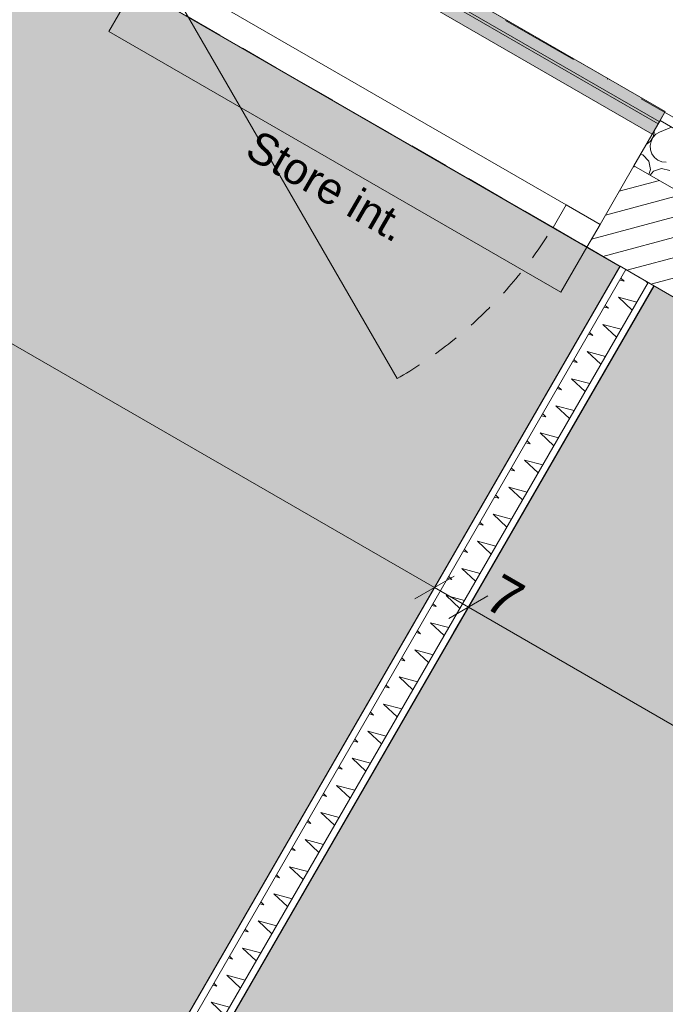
# Model space of a CAD drawing. Header units: millimetres. Extents: x -95266 to 45774, y -33242 to 22435.
# Tile 74 of 88: x -64212 to -62975, y 12641 to 14528. Entities that reach past the tile are written whole.
import ezdxf
from ezdxf.enums import TextEntityAlignment as Align

# ---------------------------------------------------------------- set-up
doc = ezdxf.new("R2010")
doc.units = ezdxf.units.MM
doc.header["$MEASUREMENT"] = 0
for name, pattern in [('! FIN Pointille', [87.5, 50, -37.5]), ('! URB Limite propriété', [300, 150, -75, 0, -75]), ('Tirets petits', [125, 75, -50])]:
    doc.linetypes.add(name, pattern=pattern)
for name, color, linetype in [('01-STR_Dalles.ARCHI', 7, 'Continuous'), ('01-STR_Murs extérieurs.ARCHI', 7, 'Continuous'), ('02-CCO_Serrurerie.ARCHI', 7, 'Continuous'), ('03-SURFACE _ Utile.ARCHI', 7, 'Continuous'), ('04-SOE_Cloisons .ARCHI', 7, 'Continuous'), ('04-SOE_Faux Plafond.ARCHI', 7, 'Continuous'), ('04-SOE_Revetement de sol.ARCHI', 7, 'Continuous'), ('05-INF _ COTATIONS.ARCHI', 7, 'Continuous'), ('06-REP _ EQUIP MOBI _ marché.ARCHI', 7, 'Continuous'), ('Fenêtres Archicad', 7, 'Continuous'), ('Marques de fenêtre Archicad', 7, 'Continuous'), ('Marques de Zone Archicad', 7, 'Continuous'), ('Nouveau_07-VRD_Terrain EDL_Parcelle.ARCHI', 7, 'Continuous')]:
    doc.layers.add(name, color=color, linetype=linetype)
doc.styles.add('STYLE_GENERE_1', font='arial.ttf')
doc.styles.add('STYLE_GENERE_2', font='arial.ttf')
doc.dimstyles.new('STYLE_GENERE__1', dxfattribs={"dimtxt": 75, "dimasz": 57, "dimexe": 0.18, "dimexo": 50, "dimgap": 0, "dimtad": 1, "dimlfac": 0.001, "dimzin": 0, "dimdsep": 46, "dimtxsty": 'STYLE_GENERE_1', "dimblk": 'ARROWHEAD_2', "dimblk1": 'ARROWHEAD_2', "dimblk2": 'ARROWHEAD_2', "dimcen": 0.09, "dimclrd": 256, "dimclre": 256, "dimclrt": 256, "dimazin": 0, "dimtfac": 1, "dimtdec": 4, "dimtmove": 0, "dimatfit": 3, "dimfxl": 0, "dimtolj": 1, "dimtzin": 0, "dimarcsym": 0})

# ---------------------------------------------------------------- blocks, each defined once
blk = doc.blocks.new('Dalle_1_2', base_point=(-76490.4, 21808.4))
at = {"layer": '01-STR_Dalles.ARCHI', "color": 7, "linetype": 'Continuous', "lineweight": 5, "flags": 128}
blk.add_lwpolyline([(-76490.4, 21808.4), (-87291.7, 4437.9), (-82006.1, 1387.3), (-82425.9, 539.4), (-77581.8, -2296.9), (-72433.7, 6489), (-56478, -2855), (-54056.4, -4268.9), (-54717.7, -5397.6), (-55839.4, -4740.4), (-56513, -5890.1), (-48741.5, -10399.6), (-47429.1, -8161.6), (-44547, -9851.7), (-45759.6, -11920.3), (-44179.8, -12831.6), (-42533.9, -10035.9), (-41442, -10665.3), (-36023.4, -1555.2)], close=True, dxfattribs=at)
blk = doc.blocks.new('Bureau nomade individuel SA Ti__22_2', base_point=(-63600.3, 10991.5))
at = {"layer": '03-SURFACE _ Utile.ARCHI', "linetype": 'Continuous', "lineweight": 0, "true_color": 0xdeedec}
blk.add_hatch(color=254, dxfattribs=at).paths.add_polyline_path([(-60024.4, 12301.7), (-62997.1, 14018), (-65381.5, 9888.2), (-65662.9, 10050.6), (-66256.2, 9033.9), (-63042.5, 7150.9)])
at = {"layer": 'Marques de Zone Archicad', "color": 7, "lineweight": 5}
for tag, height, style, p in [('ROOM_NAME', 125, 'STYLE_GENERE_2', (-63640.4, 11893.4)), ('measuredAreaCode', 100, 'STYLE_GENERE_1', (-64052.9, 11184.6)), ('DUMMY_862', 100, 'STYLE_GENERE_1', (-64151.2, 11014.5)), ('DUMMY_863', 100, 'STYLE_GENERE_1', (-63880.5, 10858.3)), ('DUMMY_864', 100, 'STYLE_GENERE_1', (-64249.4, 10844.4)), ('titleZoneLevel', 100, 'STYLE_GENERE_1', (-64347.6, 10674.3)), ('DUMMY_865', 100, 'STYLE_GENERE_1', (-63912.7, 10650)), ('DUMMY_861', 125, 'STYLE_GENERE_2', (-61371.9, 10612.2))]:
    blk.add_attdef(tag, text='', height=height, rotation=329.9997, dxfattribs=dict(at, style=style)).set_placement(p, align=Align.TOP_LEFT)
blk = doc.blocks.new('Info__23_2', base_point=(-67337.4, 12996.5))
at = {"layer": '03-SURFACE _ Utile.ARCHI', "linetype": 'Continuous', "lineweight": 0, "true_color": 0xffe48a}
blk.add_hatch(color=41, dxfattribs=at).paths.add_polyline_path([(-70895.2, 11725.7), (-68055.6, 10061.9), (-67417.2, 11150.1), (-66277.7, 10497.4), (-65973.6, 11024.1), (-65624.6, 10822.6), (-65102.6, 10521.2), (-63062.3, 14055.1), (-67424.2, 16574.4), (-69604.8, 12852.9), (-70074.5, 13126.3)])
at = {"layer": 'Marques de Zone Archicad', "color": 7, "lineweight": 5}
for tag, height, style, p in [('ROOM_NAME', 125, 'STYLE_GENERE_2', (-67524.8, 13643.2)), ('DUMMY_861', 125, 'STYLE_GENERE_2', (-67252.8, 13514.7)), ('measuredAreaCode', 100, 'STYLE_GENERE_1', (-67642.7, 13444.8)), ('DUMMY_862', 100, 'STYLE_GENERE_1', (-67740.9, 13274.6)), ('DUMMY_864', 100, 'STYLE_GENERE_1', (-67839.1, 13104.5)), ('DUMMY_863', 100, 'STYLE_GENERE_1', (-67470.3, 13118.4)), ('titleZoneLevel', 100, 'STYLE_GENERE_1', (-67937.4, 12934.4)), ('DUMMY_865', 100, 'STYLE_GENERE_1', (-67502.5, 12910.2))]:
    blk.add_attdef(tag, text='', height=height, rotation=329.9997, dxfattribs=dict(at, style=style)).set_placement(p, align=Align.TOP_LEFT)
blk = doc.blocks.new('Dalle_8_2', base_point=(-87291.7, 4437.9))
at = {"layer": '04-SOE_Faux Plafond.ARCHI', "color": 252, "linetype": 'Tirets petits', "lineweight": 5, "flags": 128}
blk.add_lwpolyline([(-87291.7, 4437.9), (-76490.4, 21808.4), (-36023.4, -1555.2), (-39411.7, -7251.8), (-41500.3, -6028), (-43890.9, -4627.3), (-44756.4, -6104.4), (-53251, -1126.9), (-52156.1, 745.7), (-53422.7, 1487.9), (-53460.6, 1423.2), (-53841, 1646.1), (-57988.5, 4076.8), (-57988.2, 4077.3), (-63007.5, 7016.8), (-62958, 7101.4), (-66320.9, 9071.9), (-66373.3, 8982.4), (-70933.1, 11661), (-70035.8, 13192.4), (-72449.2, 14601.8), (-72270.4, 14906.9), (-74211.7, 16044.4), (-75399.8, 14016.8), (-76572.4, 14703.9), (-78078.4, 12133.6), (-80174.3, 8556.8), (-78961.8, 7856.7), (-78041.3, 9427.6), (-72585.2, 6230.6), (-77581.8, -2296.9), (-82427.2, 536.8), (-82006.1, 1387.3)], close=True, dxfattribs=at)
blk = doc.blocks.new('Dalle_16_2', base_point=(-87291.7, 4437.9))
at = {"layer": '04-SOE_Revetement de sol.ARCHI', "color": 7, "linetype": 'Continuous', "lineweight": 5, "flags": 128}
blk.add_lwpolyline([(-87291.7, 4437.9), (-76490.4, 21808.4), (-50739, 6940.8)], dxfattribs=at)
blk = doc.blocks.new('*X311')
at = {"layer": '01-STR_Murs extérieurs.ARCHI', "color": 7, "linetype": 'Continuous', "lineweight": 5}
for p, q in [((-62963.8, 14322.1), (-62986.3, 14312.5)), ((-62999.2, 14302.3), (-62996.8, 14310.3)), ((-62993.3, 14308.3), (-62999, 14302.2)), ((-62996.8, 14310.3), (-62996.7, 14315.1)), ((-62986.3, 14312.5), (-62993.3, 14308.3)), ((-63011.8, 14289), (-63009.9, 14289.9)), ((-63009.9, 14289.9), (-63003.7, 14295.4)), ((-63002.8, 14294.8), (-63004.4, 14286.7)), ((-63004.4, 14286.7), (-63003.8, 14278.5)), ((-63003.7, 14295.4), (-62999.2, 14302.3)), ((-62999, 14302.2), (-63002.8, 14294.8)), ((-63018.5, 14268.8), (-63022.8, 14269.9)), ((-63007, 14257), (-63018.5, 14268.8)), ((-63003.8, 14278.5), (-63000.9, 14270.7)), ((-63000.9, 14270.7), (-62996, 14264)), ((-63003.5, 14241), (-63007, 14257)), ((-62996, 14264), (-62989.5, 14259)), ((-62989.5, 14259), (-62981.8, 14255.8)), ((-62981.8, 14255.8), (-62973.6, 14255)), ((-63006.8, 14231.5), (-63003.5, 14241)), ((-62998, 14237.8), (-63004.6, 14230.2)), ((-62982.4, 14242.8), (-62998, 14237.8)), ((-62966.5, 14238.8), (-62982.4, 14242.8))]:
    blk.add_line(p, q, dxfattribs=at)
blk = doc.blocks.new('Fenêtre 27')
at = {"layer": 'Fenêtres Archicad', "color": 8, "linetype": 'Continuous', "lineweight": 5}
blk.add_line((425, -25), (-311.1, 400), dxfattribs=at)
at = {"layer": 'Fenêtres Archicad', "color": 7, "linetype": 'Continuous', "lineweight": 5}
for p, q in [((-500, 0), (500, 0)), ((-500, 0), (-425, 0)), ((-500, 0), (-500, -50)), ((-500, 0), (-500, -50)), ((-425, 0), (-425, -50)), ((-425, 0), (425, 0)), ((425, -50), (425, 0)), ((425, 0), (500, 0)), ((500, 0), (500, -50)), ((500, 0), (500, -50)), ((-425, -50), (-500, -50)), ((-500, -50), (-500, -180)), ((425, -50), (-425, -50)), ((500, -50), (425, -50)), ((500, -50), (500, -180)), ((-500, -180), (-500, -280)), ((500, -180), (500, -280)), ((-500, -280), (-500, -300)), ((500, -280), (500, -300)), ((-500, -300), (500, -300))]:
    blk.add_line(p, q, dxfattribs=at)
at = {"layer": 'Fenêtres Archicad', "color": 8, "linetype": '! FIN Pointille', "lineweight": 5}
blk.add_arc((425, -25), 850, 150, 180, dxfattribs=at)
blk = doc.blocks.new('Marque fenêtre 27')
at = {"layer": 'Marques de fenêtre Archicad', "color": 7, "lineweight": 5, "style": 'STYLE_GENERE_1'}
for tag, p in [('strCust1Value', (-164.7, -419.4)), ('DUMMY_233', (-164.7, -405.7))]:
    blk.add_attdef(tag, text='', height=60, dxfattribs=at).set_placement(p, align=Align.TOP_LEFT)
blk = doc.blocks.new('Mur_80_2', base_point=(-76490.4, 21808.4))
at = {"layer": '01-STR_Murs extérieurs.ARCHI', "linetype": 'Continuous', "lineweight": 0, "true_color": 0x000000}
h = blk.add_hatch(dxfattribs=at)
h.set_pattern_fill('Hachure_simple_0002', color=18, style=0, pattern_type=2)
h.set_pattern_definition([(195.00011, (0, 0), (-9.705784, 36.2222), [])])
h.paths.add_polyline_path([(-63125.5, 14092.1), (-61653.4, 13242.3), (-61563.4, 13398.1), (-63035.5, 14248)])
at = {"layer": '01-STR_Murs extérieurs.ARCHI', "color": 7, "linetype": 'Continuous', "lineweight": 5}
for p, q in [((-62985.5, 14334.6), (-62975.5, 14351.9)), ((-63035.5, 14248), (-62985.5, 14334.6)), ((-61513.4, 13484.7), (-62985.5, 14334.6)), ((-63100.5, 14135.4), (-63035.5, 14248)), ((-61563.4, 13398.1), (-63035.5, 14248)), ((-63125.5, 14092.1), (-63100.5, 14135.4))]:
    blk.add_line(p, q, dxfattribs=at)
at = {"layer": '01-STR_Murs extérieurs.ARCHI', "color": 7, "linetype": 'Continuous', "lineweight": 5, "flags": 128}
blk.add_lwpolyline([(-63125.5, 14092.1), (-61653.4, 13242.3)], dxfattribs=at)
at = {"layer": '01-STR_Murs extérieurs.ARCHI', "color": 7, "lineweight": 5}
blk.add_blockref('*X311', (0, 0), dxfattribs=at)
at = {"layer": 'Fenêtres Archicad', "color": 7, "linetype": 'Continuous', "lineweight": 5, "zscale": 1000, "rotation": 150.0001099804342}
blk.add_blockref('Fenêtre 27', (-63558.5, 14342.1), dxfattribs=at)
at = {"layer": 'Marques de fenêtre Archicad', "color": 8, "lineweight": 5}
ref = blk.add_blockref('Marque fenêtre 27', (-63408.5, 14601.9), dxfattribs=dict(at, rotation=330.0001099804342))
ref.add_attrib('strCust1Value', 'Store int.', dxfattribs={"color": 7, "lineweight": 5, "height": 60, "rotation": 330.0001, "style": 'STYLE_GENERE_1'}).set_placement((-63753.9, 14319.2), align=Align.TOP_LEFT)
blk = doc.blocks.new('*X493')
at = {"layer": '04-SOE_Cloisons .ARCHI', "color": 7, "linetype": 'Continuous', "lineweight": 5}
for p, q in [((-63054.5, 14026.8), (-63062.4, 14028.9)), ((-63060.4, 14032.3), (-63054.5, 14026.8)), ((-63013.5, 14027.5), (-63009.1, 14023.3)), ((-63030.3, 13986.5), (-63065.3, 13995.9)), ((-63065.3, 13995.9), (-63039.1, 13971.4)), ((-63084.5, 13974.8), (-63092.4, 13976.9)), ((-63090.4, 13980.4), (-63084.5, 13974.8)), ((-63060.3, 13934.6), (-63095.3, 13944)), ((-63095.3, 13944), (-63069.1, 13919.4)), ((-63120.4, 13928.4), (-63114.5, 13922.9)), ((-63114.5, 13922.9), (-63122.4, 13925)), ((-63090.3, 13882.6), (-63125.3, 13892)), ((-63125.3, 13892), (-63099.1, 13867.5)), ((-63144.5, 13870.9), (-63152.4, 13873)), ((-63150.4, 13876.5), (-63144.5, 13870.9)), ((-63120.3, 13830.7), (-63155.3, 13840)), ((-63155.3, 13840), (-63129.1, 13815.5)), ((-63174.5, 13818.9), (-63182.4, 13821.1)), ((-63180.4, 13824.5), (-63174.5, 13818.9)), ((-63150.3, 13778.7), (-63185.3, 13788.1)), ((-63185.3, 13788.1), (-63159.1, 13763.5)), ((-63204.5, 13767), (-63212.4, 13769.1)), ((-63210.4, 13772.5), (-63204.5, 13767)), ((-63240.4, 13720.6), (-63234.5, 13715)), ((-63180.3, 13726.7), (-63215.3, 13736.1)), ((-63215.3, 13736.1), (-63189.1, 13711.6)), ((-63234.5, 13715), (-63242.4, 13717.1)), ((-63210.3, 13674.8), (-63245.3, 13684.1)), ((-63245.3, 13684.1), (-63219.1, 13659.6)), ((-63264.5, 13663.1), (-63272.4, 13665.2)), ((-63270.4, 13668.6), (-63264.5, 13663.1)), ((-63240.3, 13622.8), (-63275.3, 13632.2)), ((-63275.3, 13632.2), (-63249.1, 13607.7)), ((-63294.5, 13611.1), (-63302.4, 13613.2)), ((-63300.4, 13616.7), (-63294.5, 13611.1)), ((-63270.3, 13570.8), (-63305.3, 13580.2)), ((-63305.3, 13580.2), (-63279.1, 13555.7)), ((-63324.5, 13559.1), (-63332.4, 13561.3)), ((-63330.4, 13564.7), (-63324.5, 13559.1)), ((-63360.4, 13512.7), (-63354.5, 13507.2)), ((-63300.3, 13518.9), (-63335.3, 13528.3)), ((-63335.3, 13528.3), (-63309.1, 13503.7)), ((-63354.5, 13507.2), (-63362.4, 13509.3)), ((-63330.3, 13466.9), (-63365.3, 13476.3)), ((-63365.3, 13476.3), (-63339.1, 13451.8)), ((-63384.5, 13455.2), (-63392.4, 13457.3)), ((-63390.4, 13460.8), (-63384.5, 13455.2)), ((-63360.3, 13415), (-63395.3, 13424.3)), ((-63395.3, 13424.3), (-63369.1, 13399.8)), ((-63414.5, 13403.2), (-63422.4, 13405.4)), ((-63420.4, 13408.8), (-63414.5, 13403.2)), ((-63390.3, 13363), (-63425.3, 13372.4)), ((-63425.3, 13372.4), (-63399.1, 13347.8)), ((-63444.5, 13351.3), (-63452.4, 13353.4)), ((-63450.4, 13356.8), (-63444.5, 13351.3)), ((-63480.4, 13304.9), (-63474.5, 13299.3)), ((-63420.3, 13311), (-63455.3, 13320.4)), ((-63455.3, 13320.4), (-63429.1, 13295.9)), ((-63474.5, 13299.3), (-63482.4, 13301.4)), ((-63450.3, 13259.1), (-63485.3, 13268.5)), ((-63485.3, 13268.5), (-63459.1, 13243.9)), ((-63504.5, 13247.4), (-63512.4, 13249.5)), ((-63510.4, 13252.9), (-63504.5, 13247.4)), ((-63480.3, 13207.1), (-63515.3, 13216.5)), ((-63515.3, 13216.5), (-63489.1, 13192)), ((-63534.5, 13195.4), (-63542.4, 13197.5)), ((-63540.4, 13201), (-63534.5, 13195.4)), ((-63510.3, 13155.2), (-63545.3, 13164.5)), ((-63545.3, 13164.5), (-63519.1, 13140)), ((-63564.5, 13143.4), (-63572.4, 13145.6)), ((-63570.4, 13149), (-63564.5, 13143.4)), ((-63600.4, 13097), (-63594.5, 13091.5)), ((-63540.3, 13103.2), (-63575.3, 13112.6)), ((-63575.3, 13112.6), (-63549.1, 13088)), ((-63594.5, 13091.5), (-63602.4, 13093.6)), ((-63570.3, 13051.2), (-63605.3, 13060.6)), ((-63605.3, 13060.6), (-63579.1, 13036.1)), ((-63624.5, 13039.5), (-63632.4, 13041.6)), ((-63630.4, 13045.1), (-63624.5, 13039.5)), ((-63600.3, 12999.3), (-63635.3, 13008.6)), ((-63635.3, 13008.6), (-63609.1, 12984.1)), ((-63654.5, 12987.6), (-63662.4, 12989.7)), ((-63660.4, 12993.1), (-63654.5, 12987.6)), ((-63630.3, 12947.3), (-63665.3, 12956.7)), ((-63665.3, 12956.7), (-63639.1, 12932.2)), ((-63684.5, 12935.6), (-63692.4, 12937.7)), ((-63690.4, 12941.2), (-63684.5, 12935.6)), ((-63720.4, 12889.2), (-63714.5, 12883.6)), ((-63660.3, 12895.4), (-63695.3, 12904.7)), ((-63695.3, 12904.7), (-63669.1, 12880.2)), ((-63714.5, 12883.6), (-63722.4, 12885.8)), ((-63690.3, 12843.4), (-63725.3, 12852.8)), ((-63725.3, 12852.8), (-63699.1, 12828.2)), ((-63744.5, 12831.7), (-63752.4, 12833.8)), ((-63750.4, 12837.2), (-63744.5, 12831.7)), ((-63720.3, 12791.4), (-63755.3, 12800.8)), ((-63755.3, 12800.8), (-63729.1, 12776.3)), ((-63774.5, 12779.7), (-63782.4, 12781.8)), ((-63780.4, 12785.3), (-63774.5, 12779.7)), ((-63750.3, 12739.5), (-63785.3, 12748.8)), ((-63785.3, 12748.8), (-63759.1, 12724.3)), ((-63804.5, 12727.7), (-63812.4, 12729.9)), ((-63810.4, 12733.3), (-63804.5, 12727.7)), ((-63840.4, 12681.4), (-63834.5, 12675.8)), ((-63780.3, 12687.5), (-63815.3, 12696.9)), ((-63815.3, 12696.9), (-63789.1, 12672.3)), ((-63834.5, 12675.8), (-63842.4, 12677.9)), ((-63810.3, 12635.5), (-63845.3, 12644.9)), ((-63845.3, 12644.9), (-63819.1, 12620.4))]:
    blk.add_line(p, q, dxfattribs=at)
blk = doc.blocks.new('Mur_160_2', base_point=(-65446.5, 9925.7))
at = {"layer": '04-SOE_Cloisons .ARCHI', "color": 7, "linetype": 'Continuous', "lineweight": 5}
for p, q in [((-63050.8, 14049), (-65404.2, 9972.8)), ((-63008.4, 14024.5), (-65386.3, 9905.9))]:
    blk.add_line(p, q, dxfattribs=at)
at = {"layer": '04-SOE_Cloisons .ARCHI', "color": 7, "linetype": 'Continuous', "lineweight": 5, "flags": 128}
for points in [[(-63062.1, 14055.5), (-65102.7, 10521)], [(-63062.1, 14055.5), (-63050.8, 14049)], [(-63050.8, 14049), (-63008.4, 14024.5)], [(-63008.4, 14024.5), (-62997.1, 14018)], [(-65381.5, 9888.2), (-62997.1, 14018)]]:
    blk.add_lwpolyline(points, dxfattribs=at)
at = {"layer": '04-SOE_Cloisons .ARCHI', "color": 7, "lineweight": 5}
blk.add_blockref('*X493', (0, 0), dxfattribs=at)
blk = doc.blocks.new('Garde-corps_1_2')
at = {"layer": '02-CCO_Serrurerie.ARCHI', "linetype": 'Continuous', "lineweight": 0, "true_color": 0xffffff}
for points in [[(-63000.6, 14308.7), (-62975.6, 14352.1), (-63841.7, 14852), (-63866.7, 14808.7)], [(-62989.4, 14328.2), (-62986.9, 14332.6), (-63852.9, 14832.6), (-63855.4, 14828.2)]]:
    blk.add_hatch(color=7, dxfattribs=at).paths.add_polyline_path(points)
at = {"layer": '02-CCO_Serrurerie.ARCHI', "color": 7, "linetype": 'Continuous', "lineweight": 5, "flags": 128}
for points in [[(-63000.6, 14308.7), (-62975.6, 14352.1), (-63841.7, 14852), (-63866.7, 14808.7)], [(-62989.4, 14328.2), (-62986.9, 14332.6), (-63852.9, 14832.6), (-63855.4, 14828.2)]]:
    blk.add_lwpolyline(points, close=True, dxfattribs=at)
blk = doc.blocks.new('Stores vénitiens 27[112]_2', base_point=(-63175.5, 14005.5))
at = {"layer": '06-REP _ EQUIP MOBI _ marché.ARCHI', "color": 8, "linetype": 'Continuous', "lineweight": 5}
for p, q in [((-64041.5, 14505.5), (-63991.5, 14592.1)), ((-63991.5, 14592.1), (-63125.5, 14092.1)), ((-63175.5, 14005.5), (-64041.5, 14505.5)), ((-63125.5, 14092.1), (-63175.5, 14005.5))]:
    blk.add_line(p, q, dxfattribs=at)
blk = doc.blocks.new('*D751')
at = {"layer": '05-INF _ COTATIONS.ARCHI', "color": 251, "linetype": 'Continuous', "lineweight": 5, "true_color": 0x666666}
for p, q in [((-60565.3, 12588.8), (-60608.2, 12664.1)), ((-60635.3, 12654.8), (-60538.2, 12598)), ((-60568.2, 12658.1), (-60586.8, 12626.4)), ((-60586.8, 12626.4), (-63602.7, 7479.2)), ((-63581.3, 7441.6), (-63624.2, 7516.8)), ((-63651.3, 7507.6), (-63554.2, 7450.8))]:
    blk.add_line(p, q, dxfattribs=at)
at = {"layer": '05-INF _ COTATIONS.ARCHI', "color": 251, "lineweight": 5, "true_color": 0x666666, "char_height": 75, "attachment_point": 7, "rotation": 59.632, "style": 'STYLE_GENERE_1'}
for s, insert in [('\\A1;{\\pql;\\fArial|b0|i0|c0|p0;\\W1.000000;5,97}', (-62129.4, 10023.4)), ('\\A1;{\\pql;\\fArial|b0|i0|c0|p0;\\W1.000000;10}', (-63604.7, 7505.5))]:
    blk.add_mtext(s, dxfattribs=dict(at, insert=insert))
blk = doc.blocks.new('ARROWHEAD_2')
at = {"color": 0, "linetype": 'Continuous', "lineweight": 0}
for p, q in [((-0.378, -0.655), (0.378, 0.655)), ((0, 0), (-1, 0))]:
    blk.add_line(p, q, dxfattribs=at)
blk = doc.blocks.new('*D787')
at = {"layer": '05-INF _ COTATIONS.ARCHI', "color": 251, "linetype": 'Continuous', "lineweight": 5, "true_color": 0x666666}
for p, q in [((-63390.2, 13380.4), (-63315.2, 13423.7)), ((-60384, 11688.1), (-63352.7, 13402.1)), ((-60355.9, 11736.8), (-60412.1, 11639.3)), ((-60421.5, 11666.4), (-60346.5, 11709.7)), ((-60299.1, 11639.1), (-60384, 11688.1))]:
    blk.add_line(p, q, dxfattribs=at)
at = {"layer": '05-INF _ COTATIONS.ARCHI', "color": 251, "lineweight": 5, "true_color": 0x666666, "char_height": 75, "attachment_point": 7, "rotation": 330.0001, "style": 'STYLE_GENERE_1'}
for s, insert in [('\\A1;{\\pql;\\fArial|b0|i0|c0|p0;\\W1.000000;7}', (-63326.5, 13404.2)), ('\\A1;{\\pql;\\fArial|b0|i0|c0|p0;\\W1.000000;3,43}', (-61922.8, 12593.8))]:
    blk.add_mtext(s, dxfattribs=dict(at, insert=insert))
blk = doc.blocks.new('*D788')
at = {"layer": '05-INF _ COTATIONS.ARCHI', "color": 251, "linetype": 'Continuous', "lineweight": 5, "true_color": 0x666666}
for p, q in [((-63389.6, 13488.3), (-63445.8, 13390.8)), ((-63455.2, 13417.9), (-63380.2, 13461.2)), ((-63352.7, 13402.1), (-63417.7, 13439.6)), ((-63324.6, 13450.8), (-63380.9, 13353.3)), ((-63390.2, 13380.4), (-63315.2, 13423.7)), ((-60384, 11688.1), (-63352.7, 13402.1))]:
    blk.add_line(p, q, dxfattribs=at)
blk = doc.blocks.new('*D789')
at = {"layer": '05-INF _ COTATIONS.ARCHI', "color": 251, "linetype": 'Continuous', "lineweight": 5, "true_color": 0x666666}
for p, q in [((-67817.5, 15936.5), (-67742.5, 15979.8)), ((-63417.7, 13439.6), (-67780, 15958.1)), ((-63389.6, 13488.3), (-63445.8, 13390.8)), ((-63455.2, 13417.9), (-63380.2, 13461.2)), ((-63352.7, 13402.1), (-63417.7, 13439.6))]:
    blk.add_line(p, q, dxfattribs=at)
at = {"layer": '05-INF _ COTATIONS.ARCHI', "color": 251, "lineweight": 5, "true_color": 0x666666, "char_height": 75, "attachment_point": 7, "rotation": 330.0001, "style": 'STYLE_GENERE_1'}
for s, insert in [('\\A1;{\\pql;\\fArial|b0|i0|c0|p0;\\W1.000000;7}', (-67753.8, 15960.3)), ('\\A1;{\\pql;\\fArial|b0|i0|c0|p0;\\W1.000000;5,04}', (-65653.3, 14747.6))]:
    blk.add_mtext(s, dxfattribs=dict(at, insert=insert))
blk = doc.blocks.new('*D790')
at = {"layer": '05-INF _ COTATIONS.ARCHI', "color": 251, "linetype": 'Continuous', "lineweight": 5, "true_color": 0x666666}
for p, q in [((-67845, 15995.6), (-76846.1, 21192.4)), ((-67816.9, 16044.4), (-67873.1, 15946.9)), ((-67882.5, 15974), (-67807.5, 16017.3)), ((-67751.9, 16006.9), (-67808.2, 15909.4)), ((-67780, 15958.1), (-67845, 15995.6)), ((-67817.5, 15936.5), (-67742.5, 15979.8)), ((-63417.7, 13439.6), (-67780, 15958.1))]:
    blk.add_line(p, q, dxfattribs=at)
blk = doc.blocks.new('*D798')
at = {"layer": '05-INF _ COTATIONS.ARCHI', "color": 251, "linetype": 'Continuous', "lineweight": 5, "true_color": 0x666666}
for p, q in [((-66867.4, 16252.2), (-66910.2, 16327.5)), ((-66888.8, 16289.8), (-66870.3, 16321.5)), ((-66840.3, 16261.4), (-66937.3, 16318.2)), ((-69265.8, 12233.2), (-66888.8, 16289.8)), ((-69287.2, 12270.9), (-69244.3, 12195.6)), ((-69217.2, 12204.8), (-69314.3, 12261.7))]:
    blk.add_line(p, q, dxfattribs=at)
at = {"layer": '05-INF _ COTATIONS.ARCHI', "color": 251, "lineweight": 5, "true_color": 0x666666, "insert": (-68140.8, 14182.7), "char_height": 75, "attachment_point": 7, "rotation": 59.632, "style": 'STYLE_GENERE_1'}
blk.add_mtext('\\A1;{\\pql;\\fArial|b0|i0|c0|p0;\\W1.000000;4,70}', dxfattribs=at)

msp = doc.modelspace()

# ---------------------------------------------------------------- linework, layer by layer
at = {"layer": '03-SURFACE _ Utile.ARCHI', "color": 41, "linetype": 'Continuous', "lineweight": 0, "true_color": 0xffe48a, "flags": 128}
msp.add_lwpolyline([(-70895.169, 11725.723), (-68055.553, 10061.856), (-67417.211, 11150.077), (-66277.69, 10497.432), (-65973.605, 11024.118), (-65624.575, 10822.603), (-65102.607, 10521.242), (-63062.285, 14055.142), (-67424.223, 16574.414), (-69604.806, 12852.936), (-70074.523, 13126.273)], close=True, dxfattribs=at)
at = {"layer": '03-SURFACE _ Utile.ARCHI', "color": 254, "linetype": 'Continuous', "lineweight": 0, "true_color": 0xdeedec, "flags": 128}
msp.add_lwpolyline([(-60024.399, 12301.747), (-62997.108, 14018.033), (-65381.521, 9888.155), (-65662.862, 10050.589), (-66256.185, 9033.906), (-63042.501, 7150.922)], close=True, dxfattribs=at)
at = {"layer": 'Nouveau_07-VRD_Terrain EDL_Parcelle.ARCHI', "color": 1, "linetype": '! URB Limite propriété', "lineweight": 15, "flags": 128}
msp.add_lwpolyline([(-35611.784, -1469.507), (-64205.128, 15060.585), (-77016.379, 22434.535)], dxfattribs=at)

# ---------------------------------------------------------------- block references
at = {"layer": '01-STR_Dalles.ARCHI', "color": 7, "linetype": 'Continuous', "lineweight": 5}
msp.add_blockref('Dalle_1_2', (-76490.431, 21808.373), dxfattribs=at)
at = {"layer": '01-STR_Murs extérieurs.ARCHI', "color": 7, "lineweight": 5}
msp.add_blockref('Mur_80_2', (-76490.431, 21808.373), dxfattribs=at)
at = {"layer": '02-CCO_Serrurerie.ARCHI', "color": 7, "linetype": 'Continuous', "lineweight": 5}
msp.add_blockref('Garde-corps_1_2', (0, 0), dxfattribs=at)
at = {"layer": '03-SURFACE _ Utile.ARCHI', "color": 7, "linetype": 'Continuous', "lineweight": 5}
for name, p in [('Info__23_2', (-67337.375, 12996.467)), ('Bureau nomade individuel SA Ti__22_2', (-63600.28, 10991.516))]:
    msp.add_blockref(name, p, dxfattribs=at)
at = {"layer": '04-SOE_Cloisons .ARCHI', "color": 7, "lineweight": 5}
msp.add_blockref('Mur_160_2', (-65446.473, 9925.656), dxfattribs=at)
at = {"layer": '04-SOE_Faux Plafond.ARCHI', "color": 252, "linetype": 'Tirets petits', "lineweight": 5}
msp.add_blockref('Dalle_8_2', (-87291.697, 4437.903), dxfattribs=at)
at = {"layer": '04-SOE_Revetement de sol.ARCHI', "color": 7, "linetype": 'Continuous', "lineweight": 5}
msp.add_blockref('Dalle_16_2', (-87291.697, 4437.903), dxfattribs=at)
at = {"layer": '06-REP _ EQUIP MOBI _ marché.ARCHI', "color": 8, "linetype": 'Continuous', "lineweight": 5}
msp.add_blockref('Stores vénitiens 27[112]_2', (-63175.45, 14005.529), dxfattribs=at)

# ---------------------------------------------------------------- dimensions: what is measured, and where the dimension line sits
at = {"layer": '05-INF _ COTATIONS.ARCHI', "color": 251, "linetype": 'Continuous', "lineweight": 5, "true_color": 0x666666}
for base, p1, p2, angle, picture, middle, turn in [((-67844.979, 15995.638), (-67424.364, 16574.169), (-67489.074, 16612.086), 150.00011, '*D790', (-67710.292, 15978.498), 330.00011), ((-67780.028, 15958.139), (-63062.059, 14055.534), (-67424.364, 16574.169), 150.00011, '*D789', (-65550.44, 14731.513), 330.00011), ((-66888.815, 16289.812), (-67417.211, 11150.077), (-63991.477, 14592.13), 59.63202, '*D798', (-68124.099, 14285.47), 59.63202), ((-63417.694, 13439.555), (-62997.108, 14018.033), (-63062.059, 14055.534), 150.00011, '*D788', (-63283.005, 13422.414), 330.00011), ((-63352.742, 13402.055), (-60383.99, 11688.053), (-62997.108, 14018.033), 150.00011, '*D787', (-61819.945, 12577.72), 330.00011), ((-63602.743, 7479.193), (-60587.669, 12626.95), (-64681.686, 8111.395), 239.63202, '*D751', (-62112.642, 10126.111), 59.63202)]:
    dim = msp.add_linear_dim(base=base, p1=p1, p2=p2, angle=angle, dimstyle='STYLE_GENERE__1', dxfattribs=at)
    dim.commit()
    dim.dimension.update_dxf_attribs({"geometry": picture, "text_midpoint": middle, "dimtype": 160, "text_rotation": turn})

doc.saveas('drawing.dxf')
